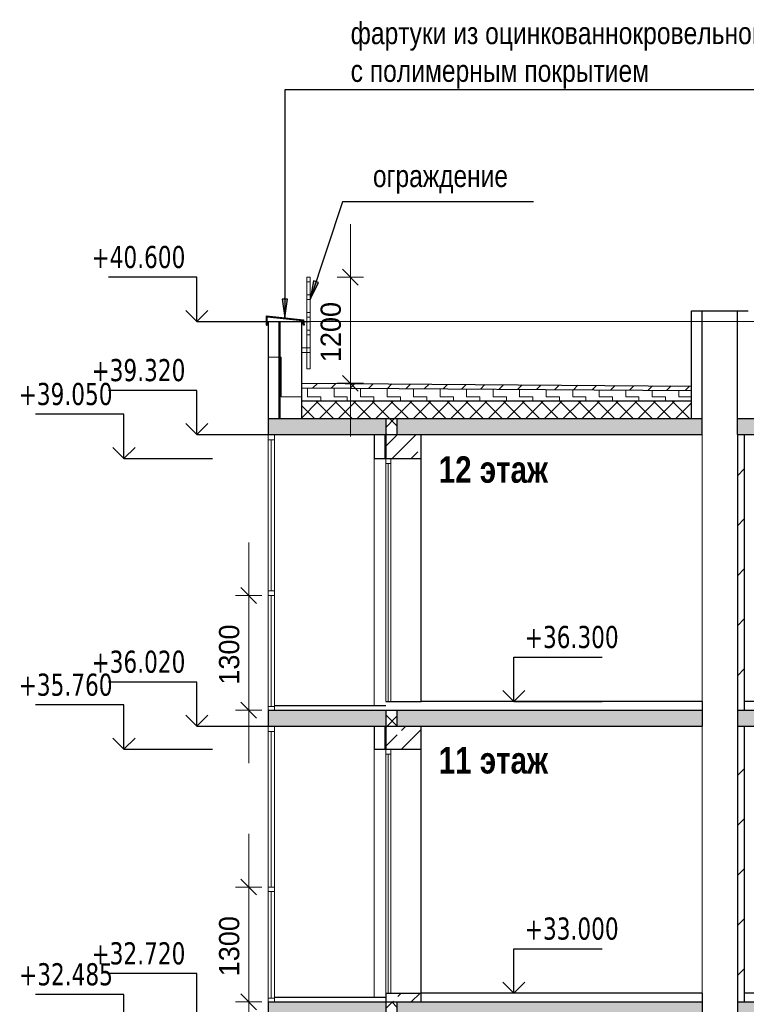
# Model space of a CAD drawing. Header units: millimetres. Extents: x 40580 to 1168286, y -220995 to 81020.
# Tile 119 of 194: x 378821 to 387042, y -34584 to -23442. Entities that reach past the tile are written whole.
import ezdxf

# ---------------------------------------------------------------- set-up
doc = ezdxf.new("R2010")
doc.units = ezdxf.units.MM
doc.linetypes.add('CENTER', pattern=[2, 1.25, -0.25, 0.25, -0.25])
for name, color, linetype, lineweight in [('Standard', 7, 'Continuous', 25), ('Общий01', 7, 'Continuous', 13), ('ОСИ', 7, 'CENTER', 15), ('Стена', 7, 'Continuous', 50), ('Стена_ кирпичная кладка нес.', 7, 'Continuous', 70), ('Текст_ общее', 7, 'Continuous', 25)]:
    doc.layers.add(name, color=color, linetype=linetype, lineweight=lineweight)
doc.layers.add('Стена_ бетон не несущ.', color=7, linetype='Continuous', lineweight=35, true_color=0xb4b496)
doc.layers.add('Стена_ бетон несущ.', color=7, linetype='Continuous', lineweight=70, true_color=0xb4b496)
doc.styles.add('Century Gothic', font='txt')
doc.styles.add('TAHOMA', font='tahoma.ttf')
doc.dimstyles.new('__________3', dxfattribs={"dimtxt": 229, "dimasz": 300, "dimexe": 0, "dimexo": 0, "dimgap": 114.5, "dimtad": 2, "dimdec": 0, "dimrnd": 1, "dimzin": 12, "dimdsep": 46, "dimtxsty": 'Century Gothic', "dimblk1": 'ALL_ML_STRICH', "dimblk2": 'ALL_ML_STRICH', "dimsah": 1, "dimcen": 0, "dimclrd": 256, "dimclre": 256, "dimclrt": 256, "dimadec": 0, "dimazin": 0, "dimtfac": 1, "dimtdec": 0, "dimtix": 1, "dimtmove": 2, "dimatfit": 3, "dimfxl": 0, "dimtzin": 0, "dimlwd": 0, "dimlwe": 13, "dimarcsym": 0})
pattern_1 = [(45, (131127.58, -67760.15), (-106.06602, 106.06602), []), (135, (131127.58, -67760.15), (-106.06602, -106.06602), [])]
pattern_2 = [(45, (131127.58, -67760.15), (-212.13203, 212.13203), []), (45, (131021.5, -67654.08), (-212.13203, 212.13203), [200, -70])]
pattern_3 = [(45, (131127.6, -67760.15), (-565.6854, 565.6854), []), (45, (130844.7, -67477.3), (-565.6854, 565.6854), [])]
pattern_4 = [(0, (132027.6, -66860.15), (450, 450), [450, -450]), (90, (132027.6, -66860.15), (-450, 450), [450, -450])]

# ---------------------------------------------------------------- blocks, each defined once
blk = doc.blocks.new('COMPLEX_ELEVATIONDIM_1')
at = {"layer": 'Standard', "color": 7, "linetype": 'Continuous', "lineweight": 25}
for p, q in [((248873, 39853), (247873, 39853)), ((248873, 39353), (248873, 39853)), ((248873, 39353), (248748, 39478)), ((248873, 39353), (248998, 39478)), ((248873, 39353), (248873, 39353)), ((248873, 39353), (248873, 39353)), ((248873, 39353), (249873, 39353)), ((248873, 39353), (248873, 39353)), ((248873, 39353), (248873, 39353)), ((248873, 36563), (247873, 36563)), ((248873, 36063), (248873, 36563)), ((248873, 36063), (248748, 36188)), ((248873, 36063), (248998, 36188)), ((248873, 36063), (248873, 36063)), ((248873, 36063), (248873, 36063)), ((248873, 36063), (249873, 36063)), ((248873, 36063), (248873, 36063)), ((248873, 36063), (248873, 36063)), ((248873, 33286), (247873, 33286)), ((248873, 32786), (248873, 33286))]:
    blk.add_line(p, q, dxfattribs=at)
at = {"layer": 'Standard', "color": 7, "linetype": 'Continuous', "lineweight": 25, "char_height": 250, "width": 104.17, "attachment_point": 7, "style": 'TAHOMA'}
for s, insert in [('\\W0.83;+39.050', (247682, 39953)), ('\\W0.83;+35.760', (247682, 36663)), ('\\W0.83;+32.485', (247686, 33386))]:
    blk.add_mtext(s, dxfattribs=dict(at, insert=insert))
blk = doc.blocks.new('СЛОЖНЫЙ_ОБЪЕКТ_6')
at = {"layer": 'Общий01', "color": 7, "linetype": 'Continuous', "lineweight": 25}
for p, q in [((250484, 40861), (250484, 40968)), ((250484, 40968), (250903, 40922)), ((250494, 40861), (250494, 40957)), ((250494, 40957), (250894, 40913)), ((250903, 40861), (250894, 40913)), ((250903, 40922), (250912, 40862)), ((250484, 40861), (250494, 40861)), ((250912, 40862), (250903, 40861))]:
    blk.add_line(p, q, dxfattribs=at)
blk = doc.blocks.new('ALL_ML_STRICH')
at = {"color": 0, "linetype": 'ByBlock', "lineweight": -2}
for p, q in [((0, -0.5), (0, 0.5)), ((-1, 0), (0.5, 0)), ((-0.3, -0.3), (0.3, 0.3))]:
    blk.add_line(p, q, dxfattribs=at)
blk = doc.blocks.new('*D17061')
at = {"layer": 'Defpoints', "color": 0}
for p in [(382562, -26357), (382562, -26357), (382562, -27557)]:
    blk.add_point(p, dxfattribs=at)
at = {"layer": 'ОСИ', "color": 218, "linetype": 'Continuous', "lineweight": 0}
for p, q in [((382562, -26057), (382562, -25757)), ((382562, -27557), (382562, -26357)), ((382562, -27857), (382562, -28157))]:
    blk.add_line(p, q, dxfattribs=at)
at = {"layer": 'ОСИ', "color": 218, "linetype": 'Continuous', "lineweight": 13}
for p, q in [((382562, -26357), (382562, -26357)), ((382562, -27557), (382562, -27557))]:
    blk.add_line(p, q, dxfattribs=at)
at = {"layer": 'ОСИ', "color": 218, "lineweight": 0, "xscale": 300, "yscale": 300, "zscale": 300}
for p, rotation in [((382562, -26357), 270), ((382562, -27557), 90)]:
    blk.add_blockref('ALL_ML_STRICH', p, dxfattribs=dict(at, rotation=rotation))
at = {"layer": 'ОСИ', "color": 218, "lineweight": 13, "insert": (382342, -26977), "char_height": 229, "attachment_point": 5, "rotation": 90, "style": 'Century Gothic'}
blk.add_mtext('1200', dxfattribs=at)
blk = doc.blocks.new('*D17062')
at = {"layer": 'Defpoints', "color": 0}
for p in [(382562, -26357), (382562, -26357), (382562, -27557)]:
    blk.add_point(p, dxfattribs=at)
at = {"layer": 'ОСИ', "color": 218, "linetype": 'Continuous', "lineweight": 0}
for p, q in [((382562, -26057), (382562, -25757)), ((382562, -27557), (382562, -26357)), ((382562, -27857), (382562, -28157))]:
    blk.add_line(p, q, dxfattribs=at)
at = {"layer": 'ОСИ', "color": 218, "linetype": 'Continuous', "lineweight": 13}
for p, q in [((382562, -26357), (382562, -26357)), ((382562, -27557), (382562, -27557))]:
    blk.add_line(p, q, dxfattribs=at)
at = {"layer": 'ОСИ', "color": 218, "lineweight": 0, "xscale": 300, "yscale": 300, "zscale": 300}
for p, rotation in [((382562, -26357), 270), ((382562, -27557), 90)]:
    blk.add_blockref('ALL_ML_STRICH', p, dxfattribs=dict(at, rotation=rotation))
at = {"layer": 'ОСИ', "color": 218, "lineweight": 13, "insert": (382342, -26977), "char_height": 229, "attachment_point": 5, "rotation": 90, "style": 'Century Gothic'}
blk.add_mtext('1200', dxfattribs=at)
blk = doc.blocks.new('COMPLEX_ELEVATIONDIM_9')
at = {"layer": 'Standard', "color": 7, "linetype": 'Continuous', "lineweight": 25}
for p, q in [((253284, 36603), (253284, 37103)), ((253284, 37103), (254284, 37103)), ((253284, 36603), (253159, 36728)), ((253284, 36603), (253409, 36728)), ((253284, 36603), (253284, 36603)), ((253284, 36603), (253284, 36603)), ((253284, 36603), (253284, 36603)), ((253284, 36603), (253284, 36603)), ((253284, 33303), (253284, 33803)), ((253284, 33803), (254284, 33803)), ((253284, 33303), (253159, 33428)), ((253284, 33303), (253409, 33428)), ((253284, 33303), (252284, 33303)), ((253284, 33303), (253284, 33303)), ((253284, 33303), (253284, 33303)), ((253284, 33303), (253284, 33303)), ((253284, 33303), (253284, 33303))]:
    blk.add_line(p, q, dxfattribs=at)
blk.add_lwpolyline([(253284, 36603), (253371, 36603), (253371, 36603), (254284, 36603)], dxfattribs=at)
at = {"layer": 'Standard', "color": 7, "linetype": 'Continuous', "lineweight": 25, "char_height": 250, "width": 104.17, "attachment_point": 7, "style": 'TAHOMA'}
for s, insert in [('\\W0.83;+36.300', (253409, 37203)), ('\\W0.83;+33.000', (253409, 33903))]:
    blk.add_mtext(s, dxfattribs=dict(at, insert=insert))
blk = doc.blocks.new('*D17063')
at = {"layer": 'Defpoints', "color": 0}
for p in [(381412, -29957), (381412, -29957), (381412, -31257)]:
    blk.add_point(p, dxfattribs=at)
at = {"layer": 'ОСИ', "color": 218, "linetype": 'Continuous', "lineweight": 0}
for p, q in [((381412, -29657), (381412, -29357)), ((381412, -31257), (381412, -29957)), ((381412, -31557), (381412, -31857))]:
    blk.add_line(p, q, dxfattribs=at)
at = {"layer": 'ОСИ', "color": 218, "linetype": 'Continuous', "lineweight": 13}
for p, q in [((381412, -29957), (381412, -29957)), ((381412, -31257), (381412, -31257))]:
    blk.add_line(p, q, dxfattribs=at)
at = {"layer": 'ОСИ', "color": 218, "lineweight": 0, "xscale": 300, "yscale": 300, "zscale": 300}
for p, rotation in [((381412, -29957), 270), ((381412, -31257), 90)]:
    blk.add_blockref('ALL_ML_STRICH', p, dxfattribs=dict(at, rotation=rotation))
at = {"layer": 'ОСИ', "color": 218, "lineweight": 13, "insert": (381192, -30627), "char_height": 229, "attachment_point": 5, "rotation": 90, "style": 'Century Gothic'}
blk.add_mtext('1300', dxfattribs=at)
blk = doc.blocks.new('*D17064')
at = {"layer": 'Defpoints', "color": 0}
for p in [(381412, -33257), (381412, -33257), (381412, -34557)]:
    blk.add_point(p, dxfattribs=at)
at = {"layer": 'ОСИ', "color": 218, "linetype": 'Continuous', "lineweight": 0}
for p, q in [((381412, -32957), (381412, -32657)), ((381412, -34557), (381412, -33257)), ((381412, -34857), (381412, -35157))]:
    blk.add_line(p, q, dxfattribs=at)
at = {"layer": 'ОСИ', "color": 218, "linetype": 'Continuous', "lineweight": 13}
for p, q in [((381412, -33257), (381412, -33257)), ((381412, -34557), (381412, -34557))]:
    blk.add_line(p, q, dxfattribs=at)
at = {"layer": 'ОСИ', "color": 218, "lineweight": 0, "xscale": 300, "yscale": 300, "zscale": 300}
for p, rotation in [((381412, -33257), 270), ((381412, -34557), 90)]:
    blk.add_blockref('ALL_ML_STRICH', p, dxfattribs=dict(at, rotation=rotation))
at = {"layer": 'ОСИ', "color": 218, "lineweight": 13, "insert": (381192, -33927), "char_height": 229, "attachment_point": 5, "rotation": 90, "style": 'Century Gothic'}
blk.add_mtext('1300', dxfattribs=at)
blk = doc.blocks.new('COMPLEX_ELEVATIONDIM_10')
at = {"layer": 'Standard', "color": 7, "linetype": 'Continuous', "lineweight": 25}
for p, q in [((249697, 41403), (248697, 41403)), ((249697, 40903), (249697, 41403)), ((249697, 40903), (249572, 41028)), ((249697, 40903), (249822, 41028)), ((249697, 40903), (249697, 40903)), ((249697, 40903), (249697, 40903)), ((249697, 40903), (250967, 40903)), ((249697, 40903), (249697, 40903)), ((249697, 40903), (249697, 40903)), ((249697, 40123), (248697, 40123)), ((249697, 39623), (249697, 40123)), ((249697, 39623), (249572, 39748)), ((249697, 39623), (249822, 39748)), ((249697, 39623), (249697, 39623)), ((249697, 39623), (249697, 39623)), ((249697, 39623), (250967, 39623)), ((249697, 39623), (249697, 39623)), ((249697, 39623), (249697, 39623)), ((249697, 36823), (248697, 36823)), ((249697, 36323), (249697, 36823)), ((249697, 36323), (249572, 36448)), ((249697, 36323), (249822, 36448)), ((249697, 36323), (249697, 36323)), ((249697, 36323), (249697, 36323)), ((249697, 36323), (250967, 36323)), ((249697, 36323), (249697, 36323)), ((249697, 36323), (249697, 36323)), ((249697, 33523), (248697, 33523)), ((249697, 33023), (249697, 33523))]:
    blk.add_line(p, q, dxfattribs=at)
at = {"layer": 'Standard', "color": 7, "linetype": 'Continuous', "lineweight": 25, "char_height": 250, "width": 104.17, "attachment_point": 7, "style": 'TAHOMA'}
for s, insert in [('\\W0.83;+40.600', (248506, 41503)), ('\\W0.83;+39.320', (248506, 40223)), ('\\W0.83;+36.020', (248506, 36923)), ('\\W0.83;+32.720', (248506, 33623))]:
    blk.add_mtext(s, dxfattribs=dict(at, insert=insert))

msp = doc.modelspace()

# ---------------------------------------------------------------- hatches: boundary and pattern name
at = {"layer": 'Standard', "linetype": 'Continuous', "lineweight": 13}
h = msp.add_hatch(dxfattribs=at)
h.set_pattern_fill('____', scale=450, style=0, pattern_type=2)
h.set_pattern_definition(pattern_4)
h.paths.add_polyline_path([(381632.5, -27956.9), (381752.5, -27956.9), (381752.5, -26856.9), (381632.5, -26856.9)], flags=0)
h = msp.add_hatch(dxfattribs=at)
h.set_pattern_fill('____', scale=450, style=0, pattern_type=2)
h.set_pattern_definition(pattern_4)
h.paths.add_polyline_path([(381762.5, -26856.9), (381762.5, -27956.9), (382012.5, -27956.9), (382012.5, -26856.9)], flags=0)
h = msp.add_hatch(dxfattribs=at)
h.set_pattern_fill('____', scale=150, style=0, pattern_type=2)
h.set_pattern_definition([(0, (131427.58, -67460.15), (150, 150), [150, -150]), (90, (131427.58, -67460.15), (-150, 150), [150, -150])])
h.paths.add_polyline_path([(386422.5, -27638.6), (382012.5, -27606.9), (382012.5, -27756.9), (386422.5, -27756.9)], flags=0)
at = {"layer": 'Стена_ бетон не несущ.', "linetype": 'Continuous', "lineweight": 13, "true_color": 0xf0b464}
h = msp.add_hatch(dxfattribs=at)
h.set_pattern_fill('__________22', color=31, scale=100, style=0, pattern_type=2)
h.set_pattern_definition(pattern_3)
h.paths.add_polyline_path([(387022.5, -28136.9), (386942.5, -28136.9), (386942.5, -31256.9), (387022.5, -31256.9)], flags=0)
h = msp.add_hatch(dxfattribs=at)
h.set_pattern_fill('__________22', color=31, scale=100, style=0, pattern_type=2)
h.set_pattern_definition(pattern_3)
h.paths.add_polyline_path([(387022.5, -31436.9), (386942.5, -31436.9), (386942.5, -34556.9), (387022.5, -34556.9)], flags=0)
at = {"layer": 'Стена_ бетон несущ.', "linetype": 'Continuous', "lineweight": 13}
h = msp.add_hatch(dxfattribs=at)
h.set_pattern_fill('__________5', scale=100, style=0, pattern_type=2)
h.set_pattern_definition([(45, (131127.58, -67760.15), (-212.13203, 212.13203), []), (45, (131021.5, -67654.08), (-212.13203, 212.13203), [])])
h.paths.add_polyline_path([(386422.5, -27588.6), (382012.5, -27556.9), (382012.5, -27606.9), (386422.5, -27638.6)], flags=0)
h = msp.add_hatch(dxfattribs=at)
h.set_pattern_fill('__________6', scale=100, style=0, pattern_type=2)
h.set_pattern_definition(pattern_1)
h.paths.add_polyline_path([(386422.5, -27756.9), (382012.5, -27756.9), (382012.5, -27956.9), (386422.5, -27956.9)], flags=0)
at = {"layer": 'Стена_ бетон несущ.', "linetype": 'Continuous', "lineweight": 25, "true_color": 0xf1f1f1}
for points in [[(381632.5, -28136.9), (382962.5, -28136.9), (382962.5, -27956.9), (381632.5, -27956.9)], [(383092.4, -28136.9), (386542.5, -28136.9), (386542.5, -27956.9), (383092.4, -27956.9)], [(393102.5, -28136.9), (393102.5, -27956.9), (386942.5, -27956.9), (386942.5, -28136.9)], [(381632.5, -31436.9), (382962.5, -31436.9), (382962.5, -31256.9), (381632.5, -31256.9)], [(383092.4, -31436.9), (386542.5, -31436.9), (386542.5, -31256.9), (383092.4, -31256.9)], [(393102.5, -31436.9), (393102.5, -31256.9), (386942.5, -31256.9), (386942.5, -31436.9)], [(381632.5, -34736.9), (382962.5, -34736.9), (382962.5, -34556.9), (381632.5, -34556.9)], [(383092.4, -34736.9), (386542.5, -34736.9), (386542.5, -34556.9), (383092.4, -34556.9)], [(393102.5, -34736.9), (393102.5, -34556.9), (386942.5, -34556.9), (386942.5, -34736.9)]]:
    msp.add_hatch(color=7, dxfattribs=at).paths.add_polyline_path(points)
at = {"layer": 'Стена_ бетон несущ.', "linetype": 'Continuous', "lineweight": 13}
h = msp.add_hatch(dxfattribs=at)
h.set_pattern_fill('__________6', scale=100, style=0, pattern_type=2)
h.set_pattern_definition(pattern_1)
h.paths.add_polyline_path([(382962.5, -28136.9), (383092.4, -28136.9), (383092.4, -27956.9), (382962.5, -27956.9)], flags=0)
at = {"layer": 'Стена_ бетон несущ.', "linetype": 'Continuous', "lineweight": 13, "true_color": 0xc8c8a0}
h = msp.add_hatch(dxfattribs=at)
h.set_pattern_fill('__________7', color=9, scale=100, style=0, pattern_type=2)
h.set_pattern_definition(pattern_2)
h.paths.add_polyline_path([(383362.5, -28136.9), (382962.5, -28136.9), (382962.5, -28406.9), (383362.5, -28406.9)], flags=0)
at = {"layer": 'Стена_ бетон несущ.', "linetype": 'Continuous', "lineweight": 13}
h = msp.add_hatch(dxfattribs=at)
h.set_pattern_fill('__________6', scale=100, style=0, pattern_type=2)
h.set_pattern_definition(pattern_1)
h.paths.add_polyline_path([(382962.5, -31436.9), (383092.4, -31436.9), (383092.4, -31256.9), (382962.5, -31256.9)], flags=0)
at = {"layer": 'Стена_ бетон несущ.', "linetype": 'Continuous', "lineweight": 13, "true_color": 0xc8c8a0}
h = msp.add_hatch(dxfattribs=at)
h.set_pattern_fill('__________7', color=9, scale=100, style=0, pattern_type=2)
h.set_pattern_definition(pattern_2)
h.paths.add_polyline_path([(383362.5, -31436.9), (382962.5, -31436.9), (382962.5, -31696.9), (383362.5, -31696.9)], flags=0)
h = msp.add_hatch(dxfattribs=at)
h.set_pattern_fill('__________7', color=9, scale=100, style=0, pattern_type=2)
h.set_pattern_definition(pattern_2)
h.paths.add_polyline_path([(383362.5, -34456.9), (382962.5, -34456.9), (382962.5, -34556.9), (383362.5, -34556.9)], flags=0)
at = {"layer": 'Стена_ бетон несущ.', "linetype": 'Continuous', "lineweight": 13}
h = msp.add_hatch(dxfattribs=at)
h.set_pattern_fill('__________6', scale=100, style=0, pattern_type=2)
h.set_pattern_definition(pattern_1)
h.paths.add_polyline_path([(382962.5, -34736.9), (383092.4, -34736.9), (383092.4, -34556.9), (382962.5, -34556.9)], flags=0)
at = {"layer": 'Стена_ кирпичная кладка нес.', "linetype": 'Continuous', "lineweight": 25}
for points in [[(382144.3, -26398.1), (382106.6, -26606.9), (382201.3, -26417.1)], [(381791, -26605.6), (381821, -26815.6), (381851, -26605.6)]]:
    msp.add_hatch(color=7, dxfattribs=at).paths.add_polyline_path(points)

# ---------------------------------------------------------------- linework, layer by layer
at = {"layer": 'Standard', "color": 7, "linetype": 'Continuous', "lineweight": 25}
for p, q in [((386942.5, -28136.9), (386942.5, -31256.9)), ((387022.5, -31256.9), (387022.5, -28136.9)), ((386942.5, -31436.9), (386942.5, -34556.9)), ((387022.5, -34556.9), (387022.5, -31436.9))]:
    msp.add_line(p, q, dxfattribs=at)
at = {"layer": 'Standard', "color": 7, "linetype": 'Continuous', "lineweight": 13}
for p, q in [((382962.5, -28406.9), (382962.5, -28462.9)), ((383018.5, -28462.9), (383018.5, -28406.9)), ((382962.5, -28462.9), (383018.5, -28462.9)), ((382962.5, -28462.9), (382962.5, -31156.9)), ((382990.5, -31155.9), (382990.5, -28462.9)), ((383018.5, -31156.9), (383018.5, -28462.9)), ((382962.5, -31696.9), (382962.5, -31752.9)), ((382962.5, -31752.9), (383018.5, -31752.9)), ((382962.5, -31752.9), (382962.5, -34456.9)), ((382990.5, -34455.9), (382990.5, -31752.9)), ((383018.5, -31752.9), (383018.5, -31696.9)), ((383018.5, -34456.9), (383018.5, -31752.9))]:
    msp.add_line(p, q, dxfattribs=at)
at = {"layer": 'Общий01', "color": 7, "linetype": 'Continuous', "lineweight": 25}
for p, q in [((386422.5, -26736.9), (387062.5, -26736.9)), ((386422.5, -27956.9), (386422.5, -26736.9)), ((386542.5, -28136.9), (386542.5, -26736.9)), ((386942.5, -28136.9), (386942.5, -26736.9)), ((382012.5, -27556.9), (386422.5, -27588.6)), ((382012.5, -27606.9), (386422.5, -27638.6)), ((382012.5, -27756.9), (386422.5, -27756.9)), ((381632.5, -27956.9), (381632.5, -28136.9)), ((381632.5, -27956.9), (386542.5, -27956.9)), ((386942.5, -27956.9), (393502.5, -27956.9)), ((381632.5, -28136.9), (386542.5, -28136.9)), ((386942.5, -28136.9), (393502.5, -28136.9)), ((386542.5, -31156.9), (383362.5, -31156.9)), ((386542.5, -31156.9), (386542.5, -31436.9)), ((388067.5, -31156.9), (387022.5, -31156.9)), ((381632.5, -31256.9), (381632.5, -31436.9)), ((381632.5, -31256.9), (386542.5, -31256.9)), ((382962.5, -31206.9), (381702.5, -31206.9)), ((386942.5, -31256.9), (386942.5, -31436.9)), ((386942.5, -31256.9), (393502.5, -31256.9)), ((381632.5, -31436.9), (386542.5, -31436.9)), ((386942.5, -31436.9), (393502.5, -31436.9)), ((382962.5, -34506.9), (381702.5, -34506.9)), ((386542.5, -34456.9), (383362.5, -34456.9)), ((386542.5, -34456.9), (386542.5, -34736.9)), ((388067.5, -34456.9), (387022.5, -34456.9)), ((381632.5, -34556.9), (381632.5, -34736.9)), ((381632.5, -34556.9), (386542.5, -34556.9)), ((386942.5, -34556.9), (386942.5, -34736.9)), ((386942.5, -34556.9), (393502.5, -34556.9))]:
    msp.add_line(p, q, dxfattribs=at)
at = {"layer": 'Общий01', "color": 171, "linetype": 'Continuous', "lineweight": 13, "true_color": 0x8c8cff}
for p, q in [((381632.5, -31256.9), (381632.5, -28136.9)), ((381702.5, -31256.9), (381702.5, -28136.9)), ((381702.5, -28197.9), (381632.5, -28197.9)), ((381667.5, -28197.9), (381667.5, -29906.9)), ((381702.5, -29906.9), (381632.5, -29906.9)), ((381702.5, -29956.9), (381632.5, -29956.9)), ((381667.5, -29956.9), (381667.5, -31215.3)), ((381702.5, -31215.3), (381632.5, -31215.3)), ((381632.5, -34556.9), (381632.5, -31436.9)), ((381702.5, -31497.9), (381632.5, -31497.9)), ((381667.5, -31497.9), (381667.5, -33256.9)), ((381702.5, -34556.9), (381702.5, -31436.9)), ((381702.5, -33256.9), (381632.5, -33256.9)), ((381702.5, -33306.9), (381632.5, -33306.9)), ((381667.5, -33306.9), (381667.5, -34515.3)), ((381702.5, -34515.3), (381632.5, -34515.3))]:
    msp.add_line(p, q, dxfattribs=at)
at = {"layer": 'Общий01', "color": 96, "linetype": 'Continuous', "lineweight": 18}
msp.add_line((386542.5, -67456.9), (386542.5, -28136.9), dxfattribs=at)
at = {"layer": 'Стена', "color": 7, "linetype": 'Continuous', "lineweight": 13}
for p, q in [((382069.5, -26356.9), (382106.6, -26356.9)), ((382069.5, -27392.4), (382069.5, -26356.9)), ((382106.6, -26356.9), (382069.5, -26356.9)), ((382106.6, -26406.9), (382069.5, -26406.9)), ((382106.6, -26356.9), (382106.6, -27392.4)), ((382106.6, -26556.9), (382069.5, -26556.9)), ((382106.6, -26606.9), (382069.5, -26606.9)), ((382106.6, -26756.9), (382069.5, -26756.9)), ((382106.6, -26806.9), (382069.5, -26806.9)), ((382106.6, -26956.9), (382069.5, -26956.9)), ((382106.6, -27006.9), (382069.5, -27006.9)), ((382106.6, -27156.9), (382012.5, -27156.9)), ((382106.6, -27206.9), (382012.5, -27206.9)), ((382106.6, -27392.4), (382069.5, -27392.4))]:
    msp.add_line(p, q, dxfattribs=at)
at = {"layer": 'Стена', "color": 34, "linetype": 'Continuous', "lineweight": 25}
for p, q in [((381632.5, -26856.9), (381632.5, -27956.9)), ((381632.5, -26856.9), (382012.5, -26856.9)), ((381752.5, -26856.9), (381752.5, -27956.9)), ((381762.5, -26856.9), (381762.5, -27956.9)), ((382012.5, -27956.9), (382012.5, -26856.9)), ((382832.5, -28136.9), (382832.5, -28406.9)), ((382952.5, -28136.9), (382952.5, -28406.9)), ((382832.5, -28406.9), (382962.5, -28406.9)), ((382832.5, -31436.9), (382832.5, -31696.9)), ((382952.5, -31436.9), (382952.5, -31696.9)), ((382832.5, -31696.9), (382962.5, -31696.9))]:
    msp.add_line(p, q, dxfattribs=at)
at = {"layer": 'Стена', "color": 34, "linetype": 'Continuous', "lineweight": 13}
for p, q in [((382832.5, -28406.9), (382832.5, -31206.9)), ((382832.5, -31696.9), (382832.5, -34506.9))]:
    msp.add_line(p, q, dxfattribs=at)
at = {"layer": 'Стена_ бетон несущ.', "color": 9, "linetype": 'Continuous', "lineweight": 25, "true_color": 0xc8c8a0}
for p, q in [((381632.5, -26856.9), (382032.5, -26856.9)), ((382962.5, -28136.9), (382962.5, -28406.9)), ((383362.5, -28406.9), (383362.5, -28136.9)), ((382962.5, -28406.9), (383362.5, -28406.9)), ((383362.5, -31156.9), (383362.5, -28406.9)), ((382962.5, -31156.9), (383362.5, -31156.9)), ((382962.5, -31436.9), (382962.5, -31696.9)), ((383362.5, -31696.9), (383362.5, -31436.9)), ((382962.5, -31696.9), (383362.5, -31696.9)), ((383362.5, -34456.9), (383362.5, -31696.9)), ((382962.5, -34456.9), (383362.5, -34456.9)), ((382962.5, -34456.9), (382962.5, -34556.9)), ((383362.5, -34556.9), (383362.5, -34456.9))]:
    msp.add_line(p, q, dxfattribs=at)
at = {"layer": 'Стена_ бетон несущ.', "color": 9, "linetype": 'Continuous', "lineweight": 13, "true_color": 0xc8c8a0}
msp.add_line((382032.5, -26856.9), (392682.5, -26856.9), dxfattribs=at)
at = {"layer": 'Стена_ бетон несущ.', "color": 7, "linetype": 'Continuous', "lineweight": 25}
for p, q in [((382962.5, -27956.9), (382962.5, -28136.9)), ((383092.4, -28136.9), (383092.4, -27956.9)), ((382962.5, -31256.9), (382962.5, -31436.9)), ((383092.4, -31436.9), (383092.4, -31256.9)), ((382962.5, -34556.9), (382962.5, -34736.9)), ((383092.4, -34736.9), (383092.4, -34556.9))]:
    msp.add_line(p, q, dxfattribs=at)
at = {"layer": 'Стена_ кирпичная кладка нес.', "color": 7, "linetype": 'Continuous', "lineweight": 25}
for p, q in [((382144.3, -26398.1), (382106.6, -26606.9)), ((382201.3, -26417.1), (382144.3, -26398.1)), ((382172.8, -26407.6), (382177.5, -26393.4)), ((382106.6, -26606.9), (382201.3, -26417.1)), ((381851, -26605.6), (381791, -26605.6)), ((381791, -26605.6), (381821, -26815.6)), ((381821, -26605.6), (381821, -26590.6)), ((381821, -26815.6), (381851, -26605.6)), ((382106.6, -26606.9), (382106.6, -26606.9)), ((382106.6, -26606.9), (382106.6, -26606.9)), ((382106.6, -26606.9), (382106.6, -26606.9)), ((381821, -26815.6), (381821, -26815.6)), ((381821, -26815.6), (381821, -26815.6)), ((381821, -26815.6), (381821, -26815.6))]:
    msp.add_line(p, q, dxfattribs=at)
for points in [[(388871, -24235.6), (381821, -24235.6), (381821, -26815.6)], [(384633.5, -25503), (382473.5, -25503), (382106.6, -26606.9)]]:
    msp.add_lwpolyline(points, dxfattribs=at)

# ---------------------------------------------------------------- block references
at = {"layer": 'Standard', "color": 7, "linetype": 'Continuous', "lineweight": 25}
for name in ['COMPLEX_ELEVATIONDIM_10', 'COMPLEX_ELEVATIONDIM_1', 'COMPLEX_ELEVATIONDIM_9']:
    msp.add_blockref(name, (131127.6, -67760.1), dxfattribs=at)
at = {"layer": 'Общий01', "color": 7, "linetype": 'Continuous', "lineweight": 25}
msp.add_blockref('СЛОЖНЫЙ_ОБЪЕКТ_6', (131127.6, -67760.1), dxfattribs=at)

# ---------------------------------------------------------------- texts
at = {"layer": 'Стена_ кирпичная кладка нес.', "color": 7, "linetype": 'Continuous', "lineweight": 25, "insert": (382565.5, -23468.9), "char_height": 250, "width": 6409.722, "attachment_point": 1, "line_spacing_factor": 1.024096, "style": 'Century Gothic'}
msp.add_mtext('{\\fCentury Gothic|i0|b0;\\H250.000000;\\W0.833333;\\C7;фартуки из оцинкованнокровельной стали}\\P{\\fCentury Gothic|i0|b0;\\H250.000000;\\W0.833333;\\C7;с полимерным покрытием}\\P', dxfattribs=at)
at = {"layer": 'Стена_ кирпичная кладка нес.', "color": 7, "linetype": 'Continuous', "lineweight": 25, "insert": (382817.5, -25411.3), "char_height": 250, "width": 1920.139, "attachment_point": 7, "style": 'Century Gothic'}
msp.add_mtext('\\W0.83;ограждение', dxfattribs=at)
at = {"layer": 'Текст_ общее', "color": 7, "linetype": 'Continuous', "lineweight": 13, "char_height": 300, "width": 1525, "attachment_point": 7, "style": 'Century Gothic'}
for s, insert in [('{\\fCentury Gothic|i0|b1;\\H300.000000;\\W0.833333;\\C7;12 этаж}\\P', (383562.1, -28686.9)), ('{\\fCentury Gothic|i0|b1;\\H300.000000;\\W0.833333;\\C7;11 этаж}\\P', (383562.1, -31976.9))]:
    msp.add_mtext(s, dxfattribs=dict(at, insert=insert))

# ---------------------------------------------------------------- dimensions: what is measured, and where the dimension line sits
at = {"layer": 'ОСИ', "color": 218, "linetype": 'Continuous', "lineweight": 13, "true_color": 0x500050}
for base, p1, p2, picture, middle in [((382561.8, -26356.9), (382561.8, -27556.9), (382561.8, -26356.9), '*D17061', (382341.5, -26976.6)), ((382561.8, -26356.9), (382561.8, -27556.9), (382561.8, -26356.9), '*D17062', (382341.5, -26976.6)), ((381411.9, -29956.9), (381411.9, -31256.9), (381411.9, -29956.9), '*D17063', (381191.6, -30626.6)), ((381411.9, -33256.9), (381411.9, -34556.9), (381411.9, -33256.9), '*D17064', (381191.6, -33926.6))]:
    dim = msp.add_linear_dim(base=base, p1=p1, p2=p2, angle=90, dimstyle='__________3', override={"dimpost": '<>', "dimclrd": 218, "dimclre": 218, "dimclrt": 218, "dimlwd": 0, "dimlwe": 13}, dxfattribs=at)
    dim.commit()
    dim.dimension.update_dxf_attribs({"geometry": picture, "text_midpoint": middle, "dimtype": 160})

doc.saveas('drawing.dxf')
